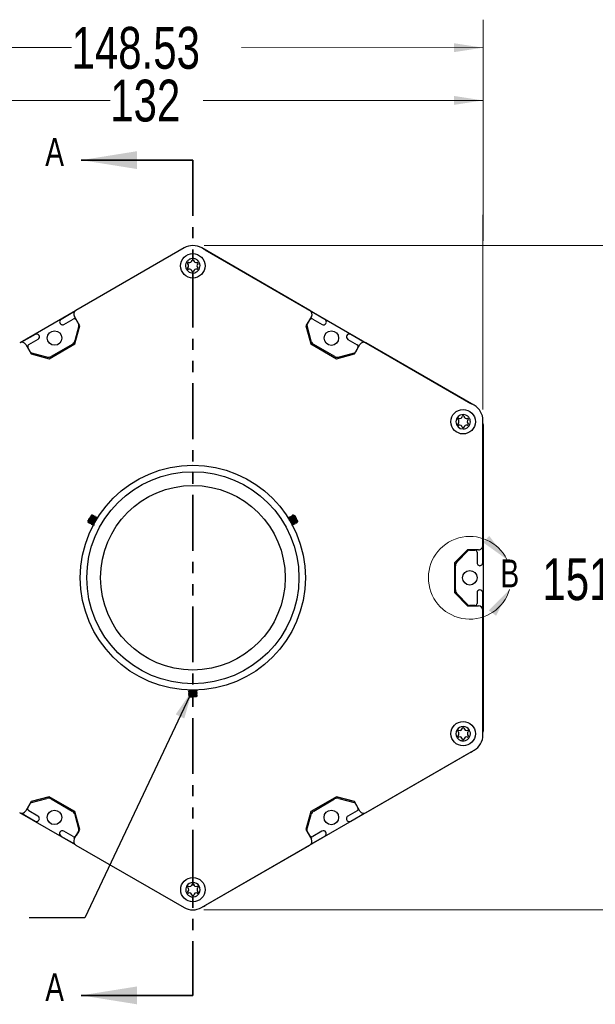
# Model space of a CAD drawing. Header units: millimetres. Extents: x 6 to 857, y 6 to 553.
# Tile 6 of 20: x 478 to 609, y 135 to 359. Entities that reach past the tile are written whole.
import ezdxf

# ---------------------------------------------------------------- set-up
doc = ezdxf.new("R2010")
doc.units = ezdxf.units.MM
doc.header["$LTSCALE"] = 2
doc.linetypes.add('PHANTOM', pattern=[12.7, 6.35, -1.27, 1.27, -1.27, 1.27, -1.27])
doc.styles.add('SLDTEXTSTYLE0', font='TXT', dxfattribs={"width": 0.75})
doc.styles.add('SLDTEXTSTYLE3', font='TXT', dxfattribs={"width": 0.7})
doc.dimstyles.new('SLDDIMSTYLE0', dxfattribs={"dimtxt": 9.525, "dimasz": 6.604, "dimexe": 0, "dimexo": 0.0625, "dimgap": 2.38125, "dimtad": 0, "dimtih": 1, "dimtoh": 1, "dimrnd": 1e-09, "dimzin": 12, "dimdsep": 46, "dimtxsty": 'SLDTEXTSTYLE0', "dimsah": 1, "dimcen": 0.09, "dimadec": 0, "dimazin": 3, "dimtfac": 1, "dimtofl": 0, "dimtmove": 0, "dimatfit": 3, "dimfxl": 1, "dimfrac": 2, "dimtolj": 1, "dimtzin": 12, "dimarcsym": 0})
doc.dimstyles.new('SLDDIMSTYLE4', dxfattribs={"dimtxt": 0.18, "dimasz": 6.604, "dimexe": 0, "dimexo": 0.0625, "dimgap": 0, "dimtad": 0, "dimtih": 1, "dimtoh": 1, "dimdec": 0, "dimrnd": 1e-09, "dimzin": 0, "dimdsep": 46, "dimtxsty": 'Standard', "dimsah": 1, "dimcen": 0.09, "dimadec": 0, "dimazin": 0, "dimtfac": 6.604, "dimtdec": 0, "dimtofl": 0, "dimtmove": 0, "dimatfit": 3, "dimfxl": 1, "dimfrac": 2, "dimtolj": 1, "dimtzin": 0, "dimarcsym": 0})

# ---------------------------------------------------------------- blocks, each defined once
blk = doc.blocks.new('_D_5')
at = {"color": 7, "linetype": 'Continuous', "lineweight": 0}
for p, q in [((451.42, 270.54), (451.44, 347.21)), ((583.42, 270.52), (583.44, 347.19)), ((451.43, 340.86), (498.62, 340.86)), ((583.43, 340.84), (519.73, 340.85))]:
    blk.add_line(p, q, dxfattribs=at)
at = {"color": 7, "linetype": 'Continuous', "lineweight": 18}
for points in [[(451.43, 340.86), (458.04, 339.85), (458.04, 341.88)], [(583.43, 340.84), (576.83, 341.86), (576.83, 339.83)]]:
    blk.add_solid(points, dxfattribs=at)
at = {"color": 7, "linetype": 'Continuous', "lineweight": 18, "insert": (498.62, 345.57), "char_height": 9.525, "attachment_point": 1, "style": 'SLDTEXTSTYLE0'}
blk.add_mtext('132', dxfattribs=at)
blk = doc.blocks.new('_D_6')
at = {"color": 7, "linetype": 'Continuous', "lineweight": 0}
for p, q in [((434.9, 259), (434.91, 359.22)), ((583.42, 270.52), (583.44, 359.19)), ((434.91, 352.87), (489.82, 352.86)), ((583.44, 352.84), (528.52, 352.85))]:
    blk.add_line(p, q, dxfattribs=at)
at = {"color": 7, "linetype": 'Continuous', "lineweight": 18}
for points in [[(434.91, 352.87), (441.51, 351.85), (441.51, 353.88)], [(583.44, 352.84), (576.83, 353.86), (576.83, 351.83)]]:
    blk.add_solid(points, dxfattribs=at)
at = {"color": 7, "linetype": 'Continuous', "lineweight": 18, "insert": (489.82, 357.57), "char_height": 9.525, "attachment_point": 1, "style": 'SLDTEXTSTYLE0'}
blk.add_mtext('148.53', dxfattribs=at)
blk = doc.blocks.new('_D_7')
at = {"color": 7, "linetype": 'Continuous', "lineweight": 0}
for p, q in [((519.97, 307.79), (622.64, 307.79)), ((616.29, 307.79), (616.29, 239.48)), ((616.29, 156.61), (616.29, 224.35)), ((519.95, 156.61), (622.64, 156.61))]:
    blk.add_line(p, q, dxfattribs=at)
at = {"color": 7, "linetype": 'Continuous', "lineweight": 18}
for points in [[(616.29, 307.79), (615.27, 301.18), (617.31, 301.18)], [(616.29, 156.61), (617.31, 163.21), (615.27, 163.21)]]:
    blk.add_solid(points, dxfattribs=at)
at = {"color": 7, "linetype": 'Continuous', "lineweight": 18, "insert": (596.94, 236.63), "char_height": 9.525, "attachment_point": 1, "style": 'SLDTEXTSTYLE0'}
blk.add_mtext('151.18', dxfattribs=at)

msp = doc.modelspace()

# ---------------------------------------------------------------- linework, layer by layer
at = {"color": 7, "linetype": 'Continuous', "lineweight": 35}
for p, q in [((517.419, 327.253), (492.019, 327.253)), ((517.419, 137.14), (492.019, 137.14))]:
    msp.add_line(p, q, dxfattribs=at)
at = {"color": 7, "linetype": 'PHANTOM', "lineweight": 35}
msp.add_line((517.419, 327.253), (517.419, 137.14), dxfattribs=at)
at = {"color": 7, "linetype": 'Continuous', "lineweight": 25}
for p, q in [((515.429, 307.253), (490.828, 293.054)), ((544.026, 293.046), (519.429, 307.252)), ((520.214, 306.819), (519.832, 307.02)), ((520.214, 306.819), (580.689, 271.893)), ((478.101, 285.704), (490.755, 293.007)), ((490.513, 292.77), (487.432, 290.992)), ((491.698, 289.515), (490.456, 291.666)), ((544.398, 291.658), (543.156, 289.507)), ((547.465, 290.982), (544.309, 292.805)), ((488.081, 289.866), (490.182, 291.078)), ((491.504, 289.556), (490.574, 286.086)), ((490.599, 285.417), (491.698, 289.515)), ((490.865, 290.895), (491.465, 289.856)), ((543.156, 289.507), (544.253, 285.409)), ((544.321, 286.078), (543.392, 289.548)), ((543.431, 289.847), (544.032, 290.886)), ((544.715, 291.069), (546.815, 289.856)), ((481.542, 287.593), (478.428, 285.795)), ((556.477, 285.777), (553.353, 287.581)), ((479.413, 285.293), (480.655, 283.141)), ((480.092, 285.255), (482.192, 286.467)), ((484.753, 282.043), (490.599, 285.417)), ((489.968, 285.297), (485.204, 282.548)), ((544.253, 285.409), (550.099, 282.033)), ((549.69, 282.538), (544.927, 285.288)), ((552.703, 286.456), (554.803, 285.243)), ((554.197, 283.131), (555.439, 285.282)), ((581.424, 271.448), (556.827, 285.654)), ((480.508, 283.532), (479.909, 284.572)), ((480.655, 283.141), (484.753, 282.043)), ((484.218, 282.418), (480.748, 283.348)), ((550.099, 282.033), (554.197, 283.131)), ((554.146, 283.337), (550.676, 282.408)), ((554.986, 284.56), (554.386, 283.521)), ((581.06, 271.658), (580.689, 271.893)), ((583.42, 239.579), (583.424, 267.983)), ((583.452, 267.105), (583.424, 267.659)), ((583.452, 267.105), (583.442, 197.27)), ((494.486, 246.526), (494.328, 246.452)), ((493.538, 245.081), (493.57, 245.099)), ((493.57, 245.099), (493.585, 245.108)), ((493.62, 244.782), (493.664, 244.757)), ((494.291, 246.108), (493.918, 245.463)), ((493.967, 244.582), (494.01, 244.557)), ((494.328, 246.452), (493.972, 245.837)), ((494.313, 244.382), (494.356, 244.357)), ((494.837, 246.389), (494.794, 246.414)), ((495.183, 246.189), (495.14, 246.214)), ((495.53, 245.989), (495.486, 246.014)), ((495.569, 245.657), (495.56, 245.66)), ((539.178, 245.914), (539.134, 245.889)), ((539.524, 246.114), (539.481, 246.089)), ((539.87, 246.314), (539.827, 246.289)), ((540, 244.39), (540.007, 244.395)), ((540.217, 246.514), (540.174, 246.489)), ((540.308, 244.257), (540.351, 244.282)), ((540.517, 246.436), (540.516, 246.4)), ((540.516, 246.4), (540.516, 246.382)), ((540.654, 244.457), (540.697, 244.482)), ((541.03, 245.271), (540.658, 245.916)), ((541.31, 245.067), (540.954, 245.682)), ((541, 244.657), (541.044, 244.682)), ((541.294, 244.893), (541.31, 245.067)), ((494.66, 244.182), (494.703, 244.157)), ((494.903, 244.273), (495.006, 244.213)), ((579.919, 238.563), (576.919, 235.564)), ((577.543, 235.857), (580.084, 238.397)), ((582.403, 238.563), (579.919, 238.563)), ((580.363, 238.512), (581.563, 238.512)), ((582.063, 238.012), (582.062, 235.587)), ((583.362, 235.587), (583.363, 239.244)), ((576.919, 235.564), (576.918, 228.814)), ((577.161, 229.438), (577.162, 234.938)), ((576.918, 228.814), (579.918, 225.813)), ((582.061, 228.787), (582.061, 226.362)), ((583.361, 225.131), (583.361, 228.787)), ((580.082, 225.978), (577.542, 228.518)), ((579.918, 225.813), (582.402, 225.813)), ((581.561, 225.862), (580.361, 225.862)), ((583.413, 196.392), (583.418, 224.797)), ((516.419, 206.345), (516.419, 206.295)), ((518.419, 206.494), (518.419, 206.545)), ((516.419, 205.945), (516.419, 205.895)), ((516.419, 205.545), (516.419, 205.495)), ((516.476, 205.172), (516.619, 205.072)), ((516.619, 205.072), (517.329, 205.072)), ((516.935, 205.212), (517.68, 205.212)), ((518.169, 205.092), (518.154, 205.101)), ((518.201, 205.074), (518.169, 205.092)), ((518.419, 206.094), (518.419, 206.145)), ((518.419, 205.694), (518.419, 205.745)), ((518.419, 205.294), (518.419, 205.345)), ((583.414, 196.715), (583.442, 197.27)), ((556.812, 178.729), (581.413, 192.928)), ((580.677, 192.482), (520.192, 157.574)), ((580.677, 192.482), (581.056, 192.722)), ((484.739, 182.361), (480.64, 181.263)), ((480.733, 181.056), (484.203, 181.986)), ((490.584, 178.985), (484.739, 182.361)), ((485.19, 181.856), (489.952, 179.105)), ((550.084, 182.351), (544.238, 178.977)), ((544.911, 179.096), (549.675, 181.846)), ((554.182, 181.253), (550.084, 182.351)), ((550.661, 181.975), (554.131, 181.045)), ((480.64, 181.263), (479.398, 179.112)), ((479.893, 179.833), (480.493, 180.873)), ((555.424, 179.101), (554.182, 181.253)), ((554.371, 180.861), (554.971, 179.822)), ((490.744, 171.39), (478.078, 178.705)), ((478.413, 178.61), (481.526, 176.812)), ((482.176, 177.938), (480.076, 179.15)), ((490.558, 178.316), (491.487, 174.846)), ((491.681, 174.887), (490.584, 178.985)), ((544.238, 178.977), (543.139, 174.879)), ((543.375, 174.837), (544.306, 178.307)), ((554.788, 179.139), (552.687, 177.927)), ((553.337, 176.801), (556.465, 178.606)), ((490.439, 172.736), (491.681, 174.887)), ((543.139, 174.879), (544.381, 172.728)), ((487.414, 173.411), (490.496, 171.631)), ((490.165, 173.324), (488.065, 174.537)), ((491.448, 174.546), (490.848, 173.507)), ((544.014, 173.498), (543.415, 174.538)), ((544.289, 171.579), (547.448, 173.402)), ((546.798, 174.528), (544.697, 173.315)), ((490.811, 171.348), (515.408, 157.142)), ((519.408, 157.141), (544.009, 171.34)), ((519.803, 157.369), (520.192, 157.574))]:
    msp.add_line(p, q, dxfattribs=at)
for centre, radius in [((517.408, 303.197), 2.782), ((485.954, 286.748), 1.65), ((548.938, 286.739), 1.65), ((578.901, 267.707), 2.782), ((517.419, 232.197), 25.6), ((517.419, 232.197), 24.125), ((517.419, 232.197), 21), ((580.424, 232.188), 1.65), ((578.912, 196.706), 2.782), ((485.938, 177.655), 1.65), ((548.923, 177.646), 1.65), ((517.429, 161.197), 2.782)]:
    msp.add_circle(centre, radius, dxfattribs=at)
for centre, radius, start, end in [((517.429, 303.788), 4, 59.9918, 119.9918), ((517.408, 303.197), 1.644, 150, 330), ((516.39, 303.785), 0.183, 73.90307, 226.09693), ((516.39, 302.61), 0.183, 133.90307, 286.09693), ((515.826, 303.199), 0.63, 359.86247, 46.09693), ((515.826, 303.196), 0.63, 313.90307, 0.13753), ((516.616, 304.566), 0.63, 253.90307, 300.13753), ((516.618, 304.568), 0.63, 299.86247, 346.09693), ((517.408, 304.373), 0.183, 13.90307, 166.09693), ((518.197, 304.568), 0.63, 193.90307, 240.13753), ((518.2, 304.566), 0.63, 239.86247, 286.09693), ((518.989, 303.199), 0.63, 133.90307, 180.13753), ((518.989, 303.196), 0.63, 179.86247, 226.09693), ((518.425, 303.785), 0.183, 313.90307, 106.09693), ((518.425, 302.61), 0.183, 253.90307, 46.09693), ((516.616, 301.828), 0.63, 59.86247, 106.09693), ((516.618, 301.827), 0.63, 13.90307, 60.13753), ((517.408, 302.022), 0.183, 193.90307, 346.09693), ((518.197, 301.827), 0.63, 119.86247, 166.09693), ((518.2, 301.828), 0.63, 73.90307, 120.13753), ((491.336, 292.174), 1.016, 119.9918, 209.9918), ((543.518, 292.167), 1.016, 329.9918, 59.9918), ((487.757, 290.429), 0.65, 119.99128, 299.99128), ((490.432, 290.645), 0.5, 29.99128, 119.99128), ((491.123, 289.658), 0.395, 344.99128, 29.99128), ((543.773, 289.65), 0.395, 149.99232, 194.99232), ((544.465, 290.636), 0.5, 59.99232, 149.99232), ((547.14, 290.419), 0.65, 239.99232, 59.99232), ((481.867, 287.03), 0.65, 299.99128, 119.99128), ((553.028, 287.019), 0.65, 59.99232, 239.99232), ((478.533, 284.785), 1.016, 29.9918, 119.9918), ((480.342, 284.821), 0.5, 119.99128, 209.99128), ((489.318, 286.423), 1.3, 299.99128, 344.99128), ((545.577, 286.414), 1.3, 194.99232, 239.99232), ((554.553, 284.81), 0.5, 329.99232, 59.99232), ((556.319, 284.774), 1.016, 59.9918, 149.9918), ((480.85, 283.729), 0.395, 209.99128, 254.99128), ((484.554, 283.674), 1.3, 254.99128, 299.99128), ((550.34, 283.663), 1.3, 239.99232, 284.99232), ((554.044, 283.718), 0.395, 284.99232, 329.99232), ((579.424, 267.984), 4, 359.9918, 59.9918), ((578.901, 267.707), 1.644, 90, 270), ((578.901, 268.882), 0.183, 13.90307, 166.09693), ((577.884, 268.294), 0.183, 73.90307, 226.09693), ((577.884, 267.119), 0.183, 133.90307, 286.09693), ((577.32, 267.708), 0.63, 359.86247, 46.09693), ((577.32, 267.705), 0.63, 313.90307, 0.13753), ((578.109, 269.076), 0.63, 253.90307, 300.13753), ((578.109, 266.338), 0.63, 59.86247, 106.09693), ((578.112, 269.077), 0.63, 299.86247, 346.09693), ((578.112, 266.336), 0.63, 13.90307, 60.13753), ((579.691, 269.077), 0.63, 193.90307, 240.13753), ((579.691, 266.336), 0.63, 119.86247, 166.09693), ((579.693, 269.076), 0.63, 239.86247, 286.09693), ((579.693, 266.338), 0.63, 73.90307, 120.13753), ((580.483, 267.708), 0.63, 133.90307, 180.13753), ((580.483, 267.705), 0.63, 179.86247, 226.09693), ((579.919, 268.294), 0.183, 313.90307, 106.09693), ((579.919, 267.119), 0.183, 253.90307, 46.09693), ((578.901, 266.532), 0.183, 193.90307, 346.09693), ((580.363, 238.118), 0.395, 89.9918, 134.9918), ((581.563, 238.012), 0.5, 359.9918, 89.9918), ((582.404, 239.579), 1.016, 269.9918, 359.9918), ((578.462, 234.938), 1.3, 134.9918, 179.9918), ((582.712, 235.587), 0.65, 179.9918, 359.9918), ((578.461, 229.438), 1.3, 179.9918, 224.9918), ((582.711, 228.787), 0.65, 359.9918, 179.9918), ((581.561, 226.362), 0.5, 269.9918, 359.9918), ((580.361, 226.257), 0.395, 224.9918, 269.9918), ((582.402, 224.797), 1.016, 359.9918, 89.9918), ((578.912, 196.706), 1.644, 30, 210), ((577.894, 197.294), 0.183, 73.90307, 226.09693), ((578.12, 198.075), 0.63, 253.90307, 300.13753), ((578.123, 198.077), 0.63, 299.86247, 346.09693), ((578.912, 197.881), 0.183, 13.90307, 166.09693), ((579.702, 198.077), 0.63, 193.90307, 240.13753), ((579.704, 198.075), 0.63, 239.86247, 286.09693), ((579.93, 197.294), 0.183, 313.90307, 106.09693), ((577.894, 196.119), 0.183, 133.90307, 286.09693), ((577.33, 196.708), 0.63, 359.86247, 46.09693), ((577.33, 196.705), 0.63, 313.90307, 0.13753), ((578.12, 195.337), 0.63, 59.86247, 106.09693), ((578.123, 195.336), 0.63, 13.90307, 60.13753), ((578.912, 195.531), 0.183, 193.90307, 346.09693), ((579.702, 195.336), 0.63, 119.86247, 166.09693), ((579.704, 195.337), 0.63, 73.90307, 120.13753), ((580.494, 196.708), 0.63, 133.90307, 180.13753), ((580.494, 196.705), 0.63, 179.86247, 226.09693), ((579.93, 196.119), 0.183, 253.90307, 46.09693), ((579.413, 196.392), 4, 299.9918, 359.9918), ((484.539, 180.73), 1.3, 59.99232, 104.99232), ((550.325, 180.72), 1.3, 74.99128, 119.99128), ((480.326, 179.583), 0.5, 149.99232, 239.99232), ((480.835, 180.675), 0.395, 104.99232, 149.99232), ((554.029, 180.664), 0.395, 29.99128, 74.99128), ((554.538, 179.572), 0.5, 299.99128, 29.99128), ((478.518, 179.62), 1.016, 239.9918, 329.9918), ((481.851, 177.375), 0.65, 239.99232, 59.99232), ((489.302, 177.979), 1.3, 14.99232, 59.99232), ((545.561, 177.97), 1.3, 119.99128, 164.99128), ((553.012, 177.364), 0.65, 119.99128, 299.99128), ((556.304, 179.609), 1.016, 209.9918, 299.9918), ((491.106, 174.744), 0.395, 329.99232, 14.99232), ((543.756, 174.735), 0.395, 164.99128, 209.99128), ((487.74, 173.974), 0.65, 59.99232, 239.99232), ((490.415, 173.757), 0.5, 239.99232, 329.99232), ((491.319, 172.227), 1.016, 149.9918, 239.9918), ((543.501, 172.22), 1.016, 299.9918, 29.9918), ((544.448, 173.748), 0.5, 209.99128, 299.99128), ((547.123, 173.965), 0.65, 299.99128, 119.99128), ((517.429, 161.197), 1.644, 330, 150), ((516.412, 161.784), 0.183, 73.90307, 226.09693), ((515.848, 161.198), 0.63, 359.86247, 46.09693), ((516.637, 162.566), 0.63, 253.90307, 300.13753), ((516.64, 162.567), 0.63, 299.86247, 346.09693), ((517.429, 162.372), 0.183, 13.90307, 166.09693), ((518.219, 162.567), 0.63, 193.90307, 240.13753), ((518.222, 162.566), 0.63, 239.86247, 286.09693), ((519.011, 161.198), 0.63, 133.90307, 180.13753), ((518.447, 161.784), 0.183, 313.90307, 106.09693), ((516.412, 160.609), 0.183, 133.90307, 286.09693), ((515.848, 161.195), 0.63, 313.90307, 0.13753), ((516.637, 159.828), 0.63, 59.86247, 106.09693), ((516.64, 159.826), 0.63, 13.90307, 60.13753), ((517.429, 160.022), 0.183, 193.90307, 346.09693), ((518.219, 159.826), 0.63, 119.86247, 166.09693), ((518.222, 159.828), 0.63, 73.90307, 120.13753), ((519.011, 161.195), 0.63, 179.86247, 226.09693), ((518.447, 160.609), 0.183, 253.90307, 46.09693), ((517.408, 160.606), 4, 239.9918, 299.9918)]:
    msp.add_arc(centre, radius, start, end, dxfattribs=at)
at = {"color": 7, "linetype": 'Continuous', "lineweight": 18}
msp.add_arc((580.424, 232.188), 9.415, 26.27558, 343.46483, dxfattribs=at)
at = {"color": 7, "linetype": 'Continuous', "lineweight": 25}
for points, knots in [([(518.831, 302.375), (518.919, 302.575), (519.092, 302.973), (519.039, 303.527), (518.897, 303.929), (518.671, 304.298), (518.333, 304.583), (517.943, 304.767), (517.523, 304.868), (517.083, 304.831), (516.679, 304.687), (516.306, 304.463), (516.114, 304.198), (515.984, 304.019)], [0, 0, 0, 0, 0.1252255, 0.2492794, 0.3121997, 0.3732651, 0.4995761, 0.5624715, 0.6235334, 0.749829, 0.8121684, 0.873048, 1, 1, 1, 1]), ([(578.901, 266.063), (579.118, 266.087), (579.549, 266.136), (580.003, 266.458), (580.279, 266.783), (580.486, 267.163), (580.563, 267.598), (580.529, 268.028), (580.406, 268.443), (580.154, 268.805), (579.827, 269.082), (579.446, 269.293), (579.121, 269.328), (578.901, 269.351)], [0, 0, 0, 0, 0.1252255, 0.2492794, 0.3121997, 0.3732651, 0.4995761, 0.5624715, 0.6235334, 0.749829, 0.8121684, 0.873048, 1, 1, 1, 1]), ([(494.291, 246.108), (494.333, 246.189), (494.417, 246.349), (494.481, 246.485), (494.505, 246.543), (494.489, 246.525), (494.487, 246.523)], [0, 0, 0, 0, 0.3254415, 0.645372, 0.9594624, 1, 1, 1, 1]), ([(493.537, 245.083), (493.537, 245.083), (493.538, 245.084), (493.564, 245.129), (493.582, 245.161)], [0, 0, 0, 0, 0.2858299, 1, 1, 1, 1]), ([(493.586, 245.109), (493.579, 245.109), (493.568, 245.109), (493.578, 245.146), (493.582, 245.161)], [0, 0, 0, 0, 0.6039046, 1, 1, 1, 1]), ([(493.582, 245.161), (493.589, 245.172), (493.612, 245.212), (493.672, 245.317), (493.741, 245.436), (493.773, 245.493)], [0, 0, 0, 0, 0.1750815, 0.6092226, 1, 1, 1, 1]), ([(493.624, 244.79), (493.622, 244.788), (493.611, 244.784), (493.625, 244.828), (493.658, 244.914), (493.716, 245.048), (493.815, 245.255), (493.888, 245.403), (493.918, 245.463)], [0, 0, 0, 0, 0.0708487, 0.2792343, 0.3545295, 0.5989581, 0.8371431, 1, 1, 1, 1]), ([(493.629, 245.149), (493.631, 245.101), (493.634, 245.005), (493.636, 244.909), (493.638, 244.861)], [0, 0, 0, 0, 0.4999209, 1, 1, 1, 1]), ([(493.632, 245.153), (493.633, 245.159), (493.641, 245.19), (493.686, 245.3), (493.74, 245.42), (493.771, 245.488), (493.773, 245.493)], [0, 0, 0, 0, 0.1068178, 0.543728, 0.9677477, 1, 1, 1, 1]), ([(493.674, 244.765), (493.668, 244.763), (493.653, 244.759), (493.685, 244.853), (493.758, 245.022), (493.839, 245.19), (493.926, 245.366), (494.019, 245.555), (494.156, 245.833), (494.246, 246.017), (494.289, 246.104), (494.291, 246.108)], [0, 0, 0, 0, 0.1118008, 0.2557307, 0.4031947, 0.5468918, 0.5687325, 0.7055358, 0.8470936, 0.9924916, 1, 1, 1, 1]), ([(493.67, 244.758), (493.714, 244.783), (493.801, 244.833), (493.888, 244.883), (493.932, 244.908)], [0, 0, 0, 0, 0.5001761, 1, 1, 1, 1]), ([(493.773, 245.493), (493.793, 245.526), (493.831, 245.593), (493.886, 245.688), (493.934, 245.77), (493.959, 245.815), (493.972, 245.837)], [0, 0, 0, 0, 0.3125884, 0.6342515, 0.8162563, 1, 1, 1, 1]), ([(493.972, 245.837), (493.97, 245.798), (493.962, 245.684), (493.936, 245.551), (493.918, 245.463)], [0, 0, 0, 0, 0.3426811, 1, 1, 1, 1]), ([(493.933, 244.909), (493.926, 244.91), (493.913, 244.911), (493.936, 244.989), (493.988, 245.122), (494.067, 245.298), (494.163, 245.501), (494.262, 245.716), (494.355, 245.918), (494.433, 246.088), (494.485, 246.22), (494.491, 246.258), (494.494, 246.278)], [0, 0, 0, 0, 0.0933603, 0.1940106, 0.2967457, 0.3964496, 0.4952993, 0.5978919, 0.6992001, 0.7970529, 0.8988806, 1, 1, 1, 1]), ([(493.971, 244.59), (493.968, 244.588), (493.957, 244.584), (493.972, 244.628), (494.004, 244.714), (494.062, 244.848), (494.172, 245.078), (494.306, 245.347), (494.447, 245.633), (494.58, 245.904), (494.693, 246.137), (494.77, 246.31), (494.805, 246.413), (494.79, 246.41), (494.782, 246.409)], [0, 0, 0, 0, 0.0284433, 0.1121027, 0.142331, 0.2404605, 0.3360833, 0.4301765, 0.528036, 0.6250608, 0.7185057, 0.8155091, 0.9133792, 1, 1, 1, 1]), ([(493.976, 244.949), (493.977, 244.901), (493.98, 244.805), (493.983, 244.709), (493.984, 244.661)], [0, 0, 0, 0, 0.4999209, 1, 1, 1, 1]), ([(493.978, 244.953), (493.98, 244.959), (493.988, 244.99), (494.032, 245.1), (494.11, 245.273), (494.206, 245.476), (494.305, 245.691), (494.398, 245.893), (494.477, 246.064), (494.526, 246.192), (494.545, 246.266), (494.529, 246.262), (494.521, 246.26)], [0, 0, 0, 0, 0.0271057, 0.1379745, 0.2455722, 0.352248, 0.462963, 0.5722919, 0.6778919, 0.7877814, 0.8982195, 1, 1, 1, 1]), ([(494.021, 244.565), (494.014, 244.563), (493.999, 244.559), (494.032, 244.653), (494.105, 244.822), (494.185, 244.99), (494.272, 245.166), (494.366, 245.355), (494.503, 245.633), (494.633, 245.899), (494.744, 246.128), (494.816, 246.295), (494.847, 246.382), (494.835, 246.38), (494.831, 246.379)], [0, 0, 0, 0, 0.0749442, 0.1714257, 0.2702763, 0.3666018, 0.3812424, 0.4729467, 0.5678381, 0.6653037, 0.7594666, 0.8574285, 0.9558759, 1, 1, 1, 1]), ([(494.017, 244.558), (494.06, 244.583), (494.148, 244.633), (494.235, 244.683), (494.278, 244.708)], [0, 0, 0, 0, 0.5001761, 1, 1, 1, 1]), ([(494.279, 244.709), (494.273, 244.71), (494.259, 244.711), (494.282, 244.789), (494.334, 244.922), (494.413, 245.098), (494.509, 245.301), (494.608, 245.516), (494.701, 245.718), (494.779, 245.888), (494.831, 246.02), (494.837, 246.058), (494.84, 246.078)], [0, 0, 0, 0, 0.09336034, 0.19401061, 0.29674567, 0.39644964, 0.49529932, 0.5978919, 0.69920012, 0.79705294, 0.89888058, 1, 1, 1, 1]), ([(494.317, 244.39), (494.314, 244.388), (494.303, 244.384), (494.318, 244.428), (494.35, 244.514), (494.408, 244.648), (494.519, 244.878), (494.653, 245.147), (494.793, 245.433), (494.926, 245.704), (495.04, 245.937), (495.116, 246.11), (495.151, 246.213), (495.136, 246.21), (495.129, 246.209)], [0, 0, 0, 0, 0.02844326, 0.11210268, 0.14233103, 0.24046048, 0.33608334, 0.43017651, 0.52803603, 0.62506084, 0.71850569, 0.81550908, 0.91337918, 1, 1, 1, 1]), ([(494.322, 244.749), (494.323, 244.701), (494.327, 244.605), (494.329, 244.509), (494.331, 244.461)], [0, 0, 0, 0, 0.4999209, 1, 1, 1, 1]), ([(494.324, 244.753), (494.326, 244.759), (494.334, 244.79), (494.379, 244.9), (494.456, 245.073), (494.552, 245.276), (494.651, 245.491), (494.745, 245.693), (494.823, 245.864), (494.872, 245.992), (494.891, 246.066), (494.875, 246.062), (494.867, 246.06)], [0, 0, 0, 0, 0.0271057, 0.1379745, 0.2455722, 0.352248, 0.462963, 0.5722919, 0.6778919, 0.7877814, 0.8982195, 1, 1, 1, 1]), ([(494.367, 244.365), (494.361, 244.363), (494.345, 244.359), (494.378, 244.453), (494.451, 244.622), (494.532, 244.79), (494.618, 244.966), (494.712, 245.155), (494.849, 245.433), (494.979, 245.699), (495.091, 245.928), (495.163, 246.095), (495.193, 246.182), (495.181, 246.18), (495.177, 246.179)], [0, 0, 0, 0, 0.0749442, 0.1714257, 0.2702763, 0.3666018, 0.3812424, 0.4729467, 0.5678381, 0.6653037, 0.7594666, 0.8574285, 0.9558759, 1, 1, 1, 1]), ([(494.363, 244.358), (494.407, 244.383), (494.494, 244.433), (494.581, 244.483), (494.625, 244.508)], [0, 0, 0, 0, 0.5001761, 1, 1, 1, 1]), ([(494.494, 246.278), (494.494, 246.328), (494.494, 246.408), (494.493, 246.488), (494.493, 246.517)], [0, 0, 0, 0, 0.63168452, 1, 1, 1, 1]), ([(494.784, 246.412), (494.74, 246.387), (494.653, 246.337), (494.565, 246.287), (494.521, 246.262)], [0, 0, 0, 0, 0.5004058, 1, 1, 1, 1]), ([(494.626, 244.509), (494.619, 244.51), (494.606, 244.511), (494.628, 244.589), (494.68, 244.722), (494.76, 244.898), (494.855, 245.101), (494.955, 245.316), (495.048, 245.518), (495.126, 245.688), (495.177, 245.82), (495.184, 245.858), (495.187, 245.878)], [0, 0, 0, 0, 0.09336034, 0.19401061, 0.29674567, 0.39644964, 0.49529932, 0.5978919, 0.69920012, 0.79705294, 0.89888058, 1, 1, 1, 1]), ([(494.664, 244.19), (494.661, 244.188), (494.65, 244.184), (494.664, 244.228), (494.697, 244.314), (494.755, 244.448), (494.865, 244.678), (494.999, 244.947), (495.139, 245.233), (495.273, 245.504), (495.386, 245.737), (495.463, 245.91), (495.498, 246.013), (495.482, 246.01), (495.475, 246.009)], [0, 0, 0, 0, 0.0284433, 0.1121027, 0.142331, 0.2404605, 0.3360833, 0.4301765, 0.528036, 0.6250608, 0.7185057, 0.8155091, 0.9133792, 1, 1, 1, 1]), ([(494.668, 244.549), (494.67, 244.501), (494.673, 244.405), (494.676, 244.309), (494.677, 244.261)], [0, 0, 0, 0, 0.4999209, 1, 1, 1, 1]), ([(494.671, 244.553), (494.672, 244.559), (494.681, 244.59), (494.725, 244.7), (494.803, 244.873), (494.899, 245.076), (494.998, 245.291), (495.091, 245.493), (495.169, 245.664), (495.219, 245.792), (495.237, 245.866), (495.221, 245.862), (495.214, 245.86)], [0, 0, 0, 0, 0.0271057, 0.1379745, 0.2455722, 0.352248, 0.462963, 0.5722919, 0.6778919, 0.7877814, 0.8982195, 1, 1, 1, 1]), ([(494.714, 244.165), (494.707, 244.163), (494.692, 244.159), (494.725, 244.253), (494.798, 244.422), (494.878, 244.59), (494.965, 244.766), (495.059, 244.955), (495.195, 245.233), (495.326, 245.499), (495.437, 245.728), (495.509, 245.895), (495.539, 245.982), (495.528, 245.98), (495.524, 245.979)], [0, 0, 0, 0, 0.0749442, 0.1714257, 0.2702763, 0.3666018, 0.3812424, 0.4729467, 0.5678381, 0.6653037, 0.7594666, 0.8574285, 0.9558759, 1, 1, 1, 1]), ([(494.841, 246.078), (494.84, 246.128), (494.84, 246.229), (494.84, 246.33), (494.839, 246.381)], [0, 0, 0, 0, 0.4995384, 1, 1, 1, 1]), ([(495.131, 246.212), (495.087, 246.187), (494.999, 246.137), (494.912, 246.087), (494.868, 246.062)], [0, 0, 0, 0, 0.5004058, 1, 1, 1, 1]), ([(495.187, 245.878), (495.187, 245.928), (495.186, 246.029), (495.186, 246.13), (495.186, 246.181)], [0, 0, 0, 0, 0.4995384, 1, 1, 1, 1]), ([(495.477, 246.012), (495.433, 245.987), (495.346, 245.937), (495.258, 245.887), (495.214, 245.862)], [0, 0, 0, 0, 0.5004058, 1, 1, 1, 1]), ([(495.533, 245.678), (495.533, 245.728), (495.533, 245.829), (495.532, 245.93), (495.532, 245.981)], [0, 0, 0, 0, 0.4995384, 1, 1, 1, 1]), ([(495.823, 245.812), (495.78, 245.787), (495.692, 245.737), (495.604, 245.687), (495.561, 245.662)], [0, 0, 0, 0, 0.5004058, 1, 1, 1, 1]), ([(539.135, 245.876), (539.137, 245.883), (539.141, 245.898), (539.206, 245.823), (539.316, 245.675), (539.421, 245.521), (539.53, 245.358), (539.647, 245.182), (539.82, 244.925), (539.985, 244.679), (540.128, 244.468), (540.236, 244.322), (540.296, 244.252), (540.3, 244.264), (540.302, 244.267)], [0, 0, 0, 0, 0.07494423, 0.17142574, 0.27027626, 0.36660177, 0.38124238, 0.47294669, 0.56783806, 0.66530372, 0.75946658, 0.85742848, 0.95587594, 1, 1, 1, 1]), ([(539.182, 245.907), (539.182, 245.91), (539.184, 245.922), (539.215, 245.887), (539.273, 245.816), (539.36, 245.699), (539.504, 245.488), (539.67, 245.238), (539.847, 244.974), (540.016, 244.722), (540.161, 244.508), (540.273, 244.355), (540.344, 244.274), (540.349, 244.288), (540.352, 244.294)], [0, 0, 0, 0, 0.0284433, 0.1121027, 0.142331, 0.2404605, 0.3360833, 0.4301765, 0.528036, 0.6250608, 0.7185057, 0.8155091, 0.9133792, 1, 1, 1, 1]), ([(539.49, 245.724), (539.448, 245.746), (539.364, 245.791), (539.28, 245.837), (539.237, 245.86)], [0, 0, 0, 0, 0.4999209, 1, 1, 1, 1]), ([(539.322, 245.378), (539.348, 245.342), (539.411, 245.257), (539.529, 245.084), (539.665, 244.892), (539.794, 244.71), (539.902, 244.558), (539.991, 244.447), (540.021, 244.422), (540.036, 244.41)], [0, 0, 0, 0, 0.1095859, 0.2554182, 0.4067724, 0.5562318, 0.7005935, 0.8508191, 1, 1, 1, 1]), ([(539.478, 246.083), (539.478, 246.033), (539.478, 245.932), (539.477, 245.832), (539.477, 245.782)], [0, 0, 0, 0, 0.5001761, 1, 1, 1, 1]), ([(539.478, 245.78), (539.482, 245.786), (539.489, 245.797), (539.546, 245.738), (539.635, 245.626), (539.748, 245.469), (539.875, 245.285), (540.012, 245.092), (540.14, 244.91), (540.249, 244.758), (540.337, 244.647), (540.367, 244.622), (540.382, 244.61)], [0, 0, 0, 0, 0.09336034, 0.19401061, 0.29674567, 0.39644964, 0.49529932, 0.5978919, 0.69920012, 0.79705294, 0.89888058, 1, 1, 1, 1]), ([(539.482, 246.076), (539.484, 246.083), (539.488, 246.098), (539.552, 246.023), (539.662, 245.875), (539.768, 245.721), (539.876, 245.558), (539.994, 245.382), (540.166, 245.125), (540.332, 244.879), (540.474, 244.668), (540.582, 244.522), (540.643, 244.452), (540.647, 244.464), (540.648, 244.467)], [0, 0, 0, 0, 0.0749442, 0.1714257, 0.2702763, 0.3666018, 0.3812424, 0.4729467, 0.5678381, 0.6653037, 0.7594666, 0.8574285, 0.9558759, 1, 1, 1, 1]), ([(539.493, 245.719), (539.497, 245.715), (539.52, 245.692), (539.593, 245.599), (539.704, 245.445), (539.832, 245.26), (539.968, 245.067), (540.097, 244.885), (540.206, 244.732), (540.292, 244.625), (540.347, 244.572), (540.351, 244.588), (540.354, 244.595)], [0, 0, 0, 0, 0.0271057, 0.1379745, 0.2455722, 0.352248, 0.462963, 0.5722919, 0.6778919, 0.7877814, 0.8982195, 1, 1, 1, 1]), ([(539.528, 246.107), (539.529, 246.11), (539.531, 246.122), (539.561, 246.087), (539.62, 246.016), (539.706, 245.899), (539.851, 245.688), (540.016, 245.438), (540.194, 245.174), (540.363, 244.922), (540.507, 244.708), (540.619, 244.555), (540.69, 244.474), (540.696, 244.488), (540.698, 244.494)], [0, 0, 0, 0, 0.0284433, 0.1121027, 0.142331, 0.2404605, 0.3360833, 0.4301765, 0.528036, 0.6250608, 0.7185057, 0.8155091, 0.9133792, 1, 1, 1, 1]), ([(539.837, 245.924), (539.795, 245.946), (539.711, 245.991), (539.626, 246.037), (539.584, 246.06)], [0, 0, 0, 0, 0.4999209, 1, 1, 1, 1]), ([(539.825, 246.283), (539.824, 246.233), (539.824, 246.132), (539.824, 246.032), (539.824, 245.982)], [0, 0, 0, 0, 0.50017613, 1, 1, 1, 1]), ([(539.824, 245.98), (539.828, 245.986), (539.835, 245.997), (539.892, 245.938), (539.981, 245.826), (540.094, 245.669), (540.222, 245.485), (540.358, 245.292), (540.487, 245.11), (540.595, 244.958), (540.683, 244.847), (540.714, 244.822), (540.729, 244.81)], [0, 0, 0, 0, 0.0933603, 0.1940106, 0.2967457, 0.3964496, 0.4952993, 0.5978919, 0.6992001, 0.7970529, 0.8988806, 1, 1, 1, 1]), ([(539.828, 246.276), (539.83, 246.283), (539.834, 246.298), (539.899, 246.223), (540.009, 246.075), (540.114, 245.921), (540.223, 245.758), (540.34, 245.582), (540.513, 245.325), (540.678, 245.079), (540.821, 244.868), (540.928, 244.722), (540.989, 244.652), (540.993, 244.664), (540.995, 244.667)], [0, 0, 0, 0, 0.07494423, 0.17142574, 0.27027626, 0.36660177, 0.38124238, 0.47294669, 0.56783806, 0.66530372, 0.75946658, 0.85742848, 0.95587594, 1, 1, 1, 1]), ([(539.839, 245.919), (539.844, 245.915), (539.867, 245.892), (539.939, 245.799), (540.05, 245.645), (540.179, 245.46), (540.315, 245.267), (540.443, 245.085), (540.553, 244.932), (540.638, 244.825), (540.693, 244.772), (540.698, 244.788), (540.7, 244.795)], [0, 0, 0, 0, 0.0271057, 0.1379745, 0.2455722, 0.352248, 0.462963, 0.5722919, 0.6778919, 0.7877814, 0.8982195, 1, 1, 1, 1]), ([(539.875, 246.307), (539.875, 246.31), (539.877, 246.322), (539.908, 246.287), (539.966, 246.216), (540.053, 246.099), (540.197, 245.888), (540.363, 245.638), (540.54, 245.374), (540.709, 245.122), (540.853, 244.908), (540.966, 244.755), (541.036, 244.674), (541.042, 244.688), (541.045, 244.694)], [0, 0, 0, 0, 0.0284433, 0.1121027, 0.142331, 0.2404605, 0.3360833, 0.4301765, 0.528036, 0.6250608, 0.7185057, 0.8155091, 0.9133792, 1, 1, 1, 1]), ([(540.183, 246.124), (540.141, 246.146), (540.057, 246.191), (539.972, 246.237), (539.93, 246.26)], [0, 0, 0, 0, 0.4999209, 1, 1, 1, 1]), ([(540.007, 244.091), (540.007, 244.142), (540.008, 244.243), (540.008, 244.344), (540.008, 244.394)], [0, 0, 0, 0, 0.5004058, 1, 1, 1, 1]), ([(540.036, 244.41), (540.079, 244.385), (540.167, 244.335), (540.255, 244.284), (540.299, 244.259)], [0, 0, 0, 0, 0.4995384, 1, 1, 1, 1]), ([(540.171, 246.483), (540.171, 246.433), (540.171, 246.332), (540.17, 246.232), (540.17, 246.182)], [0, 0, 0, 0, 0.5001761, 1, 1, 1, 1]), ([(540.171, 246.18), (540.174, 246.186), (540.182, 246.197), (540.238, 246.138), (540.327, 246.026), (540.44, 245.869), (540.568, 245.685), (540.704, 245.492), (540.833, 245.31), (540.942, 245.158), (541.03, 245.047), (541.06, 245.022), (541.075, 245.01)], [0, 0, 0, 0, 0.0933603, 0.1940106, 0.2967457, 0.3964496, 0.4952993, 0.5978919, 0.6992001, 0.7970529, 0.8988806, 1, 1, 1, 1]), ([(540.175, 246.476), (540.176, 246.483), (540.181, 246.498), (540.245, 246.423), (540.355, 246.275), (540.461, 246.121), (540.569, 245.958), (540.687, 245.782), (540.859, 245.525), (540.973, 245.355), (541.027, 245.275), (541.03, 245.271)], [0, 0, 0, 0, 0.1118008, 0.2557307, 0.4031947, 0.5468918, 0.5687325, 0.7055358, 0.8470936, 0.9924916, 1, 1, 1, 1]), ([(540.186, 246.119), (540.19, 246.115), (540.213, 246.092), (540.286, 245.999), (540.397, 245.845), (540.525, 245.66), (540.661, 245.467), (540.79, 245.285), (540.899, 245.132), (540.985, 245.025), (541.039, 244.972), (541.044, 244.988), (541.047, 244.995)], [0, 0, 0, 0, 0.0271057, 0.1379745, 0.2455722, 0.352248, 0.462963, 0.5722919, 0.6778919, 0.7877814, 0.8982195, 1, 1, 1, 1]), ([(540.221, 246.507), (540.222, 246.51), (540.224, 246.522), (540.254, 246.487), (540.312, 246.416), (540.399, 246.299), (540.529, 246.11), (540.62, 245.972), (540.658, 245.916)], [0, 0, 0, 0, 0.0708487, 0.2792343, 0.3545295, 0.5989581, 0.8371431, 1, 1, 1, 1]), ([(540.53, 246.324), (540.488, 246.346), (540.403, 246.391), (540.319, 246.437), (540.277, 246.46)], [0, 0, 0, 0, 0.4999209, 1, 1, 1, 1]), ([(540.354, 244.291), (540.354, 244.342), (540.354, 244.443), (540.354, 244.544), (540.355, 244.594)], [0, 0, 0, 0, 0.5004058, 1, 1, 1, 1]), ([(540.382, 244.61), (540.426, 244.585), (540.514, 244.535), (540.601, 244.484), (540.645, 244.459)], [0, 0, 0, 0, 0.49953841, 1, 1, 1, 1]), ([(540.517, 246.38), (540.52, 246.386), (540.526, 246.396), (540.553, 246.369), (540.564, 246.358)], [0, 0, 0, 0, 0.6039046, 1, 1, 1, 1]), ([(540.519, 246.436), (540.519, 246.436), (540.52, 246.435), (540.545, 246.39), (540.564, 246.358)], [0, 0, 0, 0, 0.2858299, 1, 1, 1, 1]), ([(540.532, 246.319), (540.537, 246.315), (540.559, 246.292), (540.632, 246.199), (540.71, 246.092), (540.752, 246.031), (540.755, 246.027)], [0, 0, 0, 0, 0.1068178, 0.543728, 0.9677477, 1, 1, 1, 1]), ([(540.564, 246.358), (540.57, 246.347), (540.593, 246.307), (540.654, 246.202), (540.723, 246.083), (540.755, 246.027)], [0, 0, 0, 0, 0.1750815, 0.6092226, 1, 1, 1, 1]), ([(540.954, 245.682), (540.922, 245.704), (540.827, 245.768), (540.725, 245.857), (540.658, 245.916)], [0, 0, 0, 0, 0.3426811, 1, 1, 1, 1]), ([(540.7, 244.491), (540.7, 244.542), (540.7, 244.643), (540.701, 244.744), (540.701, 244.794)], [0, 0, 0, 0, 0.50040575, 1, 1, 1, 1]), ([(540.728, 244.81), (540.772, 244.785), (540.86, 244.735), (540.948, 244.684), (540.992, 244.659)], [0, 0, 0, 0, 0.4995384, 1, 1, 1, 1]), ([(540.755, 246.027), (540.774, 245.993), (540.813, 245.926), (540.868, 245.831), (540.916, 245.749), (540.941, 245.704), (540.954, 245.682)], [0, 0, 0, 0, 0.3125884, 0.6342515, 0.8162563, 1, 1, 1, 1]), ([(541.03, 245.271), (541.079, 245.194), (541.175, 245.041), (541.261, 244.917), (541.3, 244.868), (541.292, 244.891), (541.291, 244.894)], [0, 0, 0, 0, 0.3254415, 0.645372, 0.9594624, 1, 1, 1, 1]), ([(541.046, 244.691), (541.047, 244.742), (541.047, 244.843), (541.047, 244.944), (541.047, 244.994)], [0, 0, 0, 0, 0.5004058, 1, 1, 1, 1]), ([(541.075, 245.01), (541.119, 244.985), (541.188, 244.945), (541.257, 244.905), (541.283, 244.891)], [0, 0, 0, 0, 0.6316845, 1, 1, 1, 1]), ([(494.71, 244.158), (494.753, 244.183), (494.819, 244.221), (494.884, 244.258), (494.906, 244.271)], [0, 0, 0, 0, 0.6654907, 1, 1, 1, 1]), ([(518.41, 206.494), (518.413, 206.493), (518.422, 206.485), (518.376, 206.476), (518.286, 206.461), (518.141, 206.444), (517.886, 206.425), (517.587, 206.406), (517.269, 206.385), (516.967, 206.364), (516.709, 206.347), (516.52, 206.326), (516.415, 206.305), (516.424, 206.293), (516.429, 206.288)], [0, 0, 0, 0, 0.0284433, 0.1121027, 0.142331, 0.2404605, 0.3360833, 0.4301765, 0.528036, 0.6250608, 0.7185057, 0.8155091, 0.9133792, 1, 1, 1, 1]), ([(518.407, 206.55), (518.412, 206.545), (518.422, 206.534), (518.325, 206.516), (518.142, 206.494), (517.956, 206.48), (517.761, 206.467), (517.55, 206.454), (517.24, 206.433), (516.945, 206.413), (516.691, 206.395), (516.511, 206.374), (516.42, 206.357), (516.428, 206.347), (516.43, 206.345)], [0, 0, 0, 0, 0.0749442, 0.1714257, 0.2702763, 0.3666018, 0.3812424, 0.4729467, 0.5678381, 0.6653037, 0.7594666, 0.8574285, 0.9558759, 1, 1, 1, 1]), ([(516.687, 206.504), (516.643, 206.478), (516.556, 206.427), (516.468, 206.377), (516.425, 206.351)], [0, 0, 0, 0, 0.4995384, 1, 1, 1, 1]), ([(516.425, 206.288), (516.469, 206.262), (516.556, 206.212), (516.643, 206.161), (516.687, 206.135)], [0, 0, 0, 0, 0.5004058, 1, 1, 1, 1]), ([(516.983, 206.604), (516.951, 206.601), (516.855, 206.592), (516.747, 206.574), (516.671, 206.553), (516.683, 206.541), (516.688, 206.535)], [0, 0, 0, 0, 0.1430435, 0.4354004, 0.7292167, 1, 1, 1, 1]), ([(518.092, 206.319), (518.086, 206.317), (518.055, 206.309), (517.938, 206.293), (517.749, 206.273), (517.525, 206.255), (517.29, 206.233), (517.068, 206.213), (516.88, 206.195), (516.745, 206.174), (516.672, 206.153), (516.683, 206.141), (516.688, 206.135)], [0, 0, 0, 0, 0.0271057, 0.1379745, 0.2455722, 0.352248, 0.462963, 0.5722919, 0.6778919, 0.7877814, 0.8982195, 1, 1, 1, 1]), ([(517.592, 206.61), (517.57, 206.608), (517.474, 206.6), (517.289, 206.583), (517.068, 206.563), (516.881, 206.545), (516.741, 206.524), (516.705, 206.51), (516.687, 206.503)], [0, 0, 0, 0, 0.0566163, 0.2483818, 0.4377465, 0.6206525, 0.8109881, 1, 1, 1, 1]), ([(518.152, 206.302), (518.155, 206.296), (518.161, 206.284), (518.082, 206.264), (517.941, 206.243), (517.748, 206.223), (517.525, 206.205), (517.29, 206.183), (517.068, 206.163), (516.881, 206.145), (516.741, 206.124), (516.705, 206.11), (516.687, 206.103)], [0, 0, 0, 0, 0.0933603, 0.1940106, 0.2967457, 0.3964496, 0.4952993, 0.5978919, 0.6992001, 0.7970529, 0.8988806, 1, 1, 1, 1]), ([(518.097, 206.319), (518.138, 206.344), (518.219, 206.395), (518.301, 206.445), (518.341, 206.47)], [0, 0, 0, 0, 0.49992092, 1, 1, 1, 1]), ([(518.414, 206.15), (518.371, 206.175), (518.284, 206.226), (518.197, 206.276), (518.154, 206.301)], [0, 0, 0, 0, 0.5001761, 1, 1, 1, 1]), ([(518.414, 206.55), (518.371, 206.575), (518.309, 206.611), (518.246, 206.648), (518.227, 206.659)], [0, 0, 0, 0, 0.6958291, 1, 1, 1, 1]), ([(518.41, 206.094), (518.413, 206.093), (518.422, 206.085), (518.376, 206.076), (518.286, 206.061), (518.141, 206.044), (517.886, 206.025), (517.587, 206.006), (517.269, 205.985), (516.967, 205.964), (516.709, 205.947), (516.52, 205.926), (516.415, 205.905), (516.424, 205.893), (516.429, 205.888)], [0, 0, 0, 0, 0.0284433, 0.1121027, 0.142331, 0.2404605, 0.3360833, 0.4301765, 0.528036, 0.6250608, 0.7185057, 0.8155091, 0.9133792, 1, 1, 1, 1]), ([(518.41, 205.694), (518.413, 205.693), (518.422, 205.685), (518.376, 205.676), (518.286, 205.661), (518.141, 205.644), (517.886, 205.625), (517.587, 205.606), (517.269, 205.585), (516.967, 205.564), (516.709, 205.547), (516.52, 205.526), (516.415, 205.505), (516.424, 205.493), (516.429, 205.488)], [0, 0, 0, 0, 0.02844326, 0.11210268, 0.14233103, 0.24046048, 0.33608334, 0.43017651, 0.52803603, 0.62506084, 0.71850569, 0.81550908, 0.91337918, 1, 1, 1, 1]), ([(518.407, 206.15), (518.412, 206.145), (518.422, 206.134), (518.325, 206.116), (518.142, 206.094), (517.956, 206.08), (517.761, 206.067), (517.55, 206.054), (517.24, 206.033), (516.945, 206.013), (516.691, 205.995), (516.511, 205.974), (516.42, 205.957), (516.428, 205.947), (516.43, 205.945)], [0, 0, 0, 0, 0.0749442, 0.1714257, 0.2702763, 0.3666018, 0.3812424, 0.4729467, 0.5678381, 0.6653037, 0.7594666, 0.8574285, 0.9558759, 1, 1, 1, 1]), ([(516.687, 206.104), (516.643, 206.078), (516.556, 206.027), (516.468, 205.977), (516.425, 205.951)], [0, 0, 0, 0, 0.4995384, 1, 1, 1, 1]), ([(516.425, 205.888), (516.469, 205.862), (516.556, 205.812), (516.643, 205.761), (516.687, 205.735)], [0, 0, 0, 0, 0.5004058, 1, 1, 1, 1]), ([(518.407, 205.75), (518.412, 205.745), (518.422, 205.734), (518.325, 205.716), (518.142, 205.694), (517.956, 205.68), (517.761, 205.667), (517.55, 205.654), (517.24, 205.633), (516.945, 205.613), (516.691, 205.595), (516.511, 205.574), (516.42, 205.557), (516.428, 205.547), (516.43, 205.545)], [0, 0, 0, 0, 0.0749442, 0.1714257, 0.2702763, 0.3666018, 0.3812424, 0.4729467, 0.5678381, 0.6653037, 0.7594666, 0.8574285, 0.9558759, 1, 1, 1, 1]), ([(516.687, 205.704), (516.643, 205.678), (516.556, 205.627), (516.468, 205.577), (516.425, 205.551)], [0, 0, 0, 0, 0.4995384, 1, 1, 1, 1]), ([(516.425, 205.488), (516.469, 205.462), (516.556, 205.412), (516.643, 205.361), (516.687, 205.335)], [0, 0, 0, 0, 0.5004058, 1, 1, 1, 1]), ([(516.935, 205.212), (516.844, 205.208), (516.664, 205.201), (516.513, 205.189), (516.451, 205.18), (516.475, 205.175), (516.478, 205.175)], [0, 0, 0, 0, 0.3254415, 0.645372, 0.9594624, 1, 1, 1, 1]), ([(516.687, 205.304), (516.643, 205.278), (516.574, 205.238), (516.505, 205.198), (516.48, 205.183)], [0, 0, 0, 0, 0.6316845, 1, 1, 1, 1]), ([(518.092, 205.919), (518.086, 205.917), (518.055, 205.909), (517.938, 205.893), (517.749, 205.873), (517.525, 205.855), (517.29, 205.833), (517.068, 205.813), (516.88, 205.795), (516.745, 205.774), (516.672, 205.753), (516.683, 205.741), (516.688, 205.735)], [0, 0, 0, 0, 0.0271057, 0.1379745, 0.2455722, 0.352248, 0.462963, 0.5722919, 0.6778919, 0.7877814, 0.8982195, 1, 1, 1, 1]), ([(518.092, 205.519), (518.086, 205.517), (518.055, 205.509), (517.938, 205.493), (517.749, 205.473), (517.525, 205.455), (517.29, 205.433), (517.068, 205.413), (516.88, 205.395), (516.745, 205.374), (516.672, 205.353), (516.683, 205.341), (516.688, 205.335)], [0, 0, 0, 0, 0.0271057, 0.1379745, 0.2455722, 0.352248, 0.462963, 0.5722919, 0.6778919, 0.7877814, 0.8982195, 1, 1, 1, 1]), ([(518.152, 205.902), (518.155, 205.896), (518.161, 205.884), (518.082, 205.864), (517.941, 205.843), (517.748, 205.823), (517.525, 205.805), (517.29, 205.783), (517.068, 205.763), (516.881, 205.745), (516.741, 205.724), (516.705, 205.71), (516.687, 205.703)], [0, 0, 0, 0, 0.0933603, 0.1940106, 0.2967457, 0.3964496, 0.4952993, 0.5978919, 0.6992001, 0.7970529, 0.8988806, 1, 1, 1, 1]), ([(518.152, 205.502), (518.155, 205.496), (518.161, 205.484), (518.082, 205.464), (517.941, 205.443), (517.748, 205.423), (517.525, 205.405), (517.29, 205.383), (517.068, 205.363), (516.881, 205.345), (516.741, 205.324), (516.705, 205.31), (516.687, 205.303)], [0, 0, 0, 0, 0.0933603, 0.1940106, 0.2967457, 0.3964496, 0.4952993, 0.5978919, 0.6992001, 0.7970529, 0.8988806, 1, 1, 1, 1]), ([(518.407, 205.35), (518.412, 205.345), (518.422, 205.334), (518.325, 205.316), (518.142, 205.294), (517.956, 205.28), (517.761, 205.267), (517.55, 205.254), (517.241, 205.233), (517.036, 205.219), (516.94, 205.212), (516.935, 205.212)], [0, 0, 0, 0, 0.1118008, 0.2557307, 0.4031947, 0.5468918, 0.5687325, 0.7055358, 0.8470936, 0.9924916, 1, 1, 1, 1]), ([(517.329, 205.072), (517.364, 205.089), (517.467, 205.139), (517.595, 205.183), (517.68, 205.212)], [0, 0, 0, 0, 0.3426811, 1, 1, 1, 1]), ([(517.727, 205.072), (517.689, 205.072), (517.611, 205.072), (517.501, 205.072), (517.406, 205.072), (517.355, 205.072), (517.329, 205.072)], [0, 0, 0, 0, 0.3125884, 0.6342515, 0.8162563, 1, 1, 1, 1]), ([(518.41, 205.294), (518.413, 205.293), (518.422, 205.285), (518.376, 205.276), (518.286, 205.261), (518.141, 205.244), (517.912, 205.227), (517.747, 205.216), (517.68, 205.212)], [0, 0, 0, 0, 0.0708487, 0.2792343, 0.3545295, 0.5989581, 0.8371431, 1, 1, 1, 1]), ([(518.092, 205.119), (518.086, 205.117), (518.055, 205.109), (517.937, 205.093), (517.807, 205.079), (517.732, 205.073), (517.727, 205.072)], [0, 0, 0, 0, 0.1068178, 0.543728, 0.9677477, 1, 1, 1, 1]), ([(518.11, 205.072), (518.097, 205.072), (518.051, 205.072), (517.929, 205.072), (517.792, 205.072), (517.727, 205.072)], [0, 0, 0, 0, 0.1750815, 0.6092226, 1, 1, 1, 1]), ([(518.097, 205.919), (518.138, 205.944), (518.219, 205.995), (518.301, 206.045), (518.341, 206.07)], [0, 0, 0, 0, 0.4999209, 1, 1, 1, 1]), ([(518.097, 205.519), (518.138, 205.544), (518.219, 205.595), (518.301, 205.645), (518.341, 205.67)], [0, 0, 0, 0, 0.4999209, 1, 1, 1, 1]), ([(518.097, 205.119), (518.138, 205.144), (518.219, 205.195), (518.301, 205.245), (518.341, 205.27)], [0, 0, 0, 0, 0.4999209, 1, 1, 1, 1]), ([(518.152, 205.102), (518.156, 205.096), (518.162, 205.086), (518.125, 205.076), (518.11, 205.072)], [0, 0, 0, 0, 0.6039046, 1, 1, 1, 1]), ([(518.2, 205.072), (518.2, 205.072), (518.198, 205.072), (518.147, 205.072), (518.11, 205.072)], [0, 0, 0, 0, 0.2858299, 1, 1, 1, 1]), ([(518.414, 205.75), (518.371, 205.775), (518.284, 205.826), (518.197, 205.876), (518.154, 205.901)], [0, 0, 0, 0, 0.5001761, 1, 1, 1, 1]), ([(518.414, 205.35), (518.371, 205.375), (518.284, 205.426), (518.197, 205.476), (518.154, 205.501)], [0, 0, 0, 0, 0.5001761, 1, 1, 1, 1]), ([(577.488, 195.884), (577.618, 195.709), (577.875, 195.36), (578.382, 195.128), (578.801, 195.051), (579.234, 195.062), (579.649, 195.213), (580.004, 195.458), (580.302, 195.771), (580.49, 196.171), (580.566, 196.593), (580.559, 197.028), (580.426, 197.326), (580.336, 197.528)], [0, 0, 0, 0, 0.12522545, 0.24927938, 0.31219968, 0.37326514, 0.49957611, 0.5624715, 0.62353343, 0.74982897, 0.81216841, 0.87304798, 1, 1, 1, 1]), ([(516.006, 162.019), (515.919, 161.819), (515.745, 161.422), (515.798, 160.867), (515.94, 160.465), (516.166, 160.096), (516.504, 159.811), (516.894, 159.627), (517.314, 159.526), (517.754, 159.563), (518.158, 159.707), (518.531, 159.931), (518.723, 160.196), (518.853, 160.375)], [0, 0, 0, 0, 0.12522545, 0.24927938, 0.31219968, 0.37326514, 0.49957611, 0.5624715, 0.62353343, 0.74982897, 0.81216841, 0.87304798, 1, 1, 1, 1])]:
    msp.add_open_spline(points, degree=3, knots=knots, dxfattribs=at)
at = {"color": 7, "linetype": 'Continuous', "lineweight": 35}
for points in [[(492.019, 327.253), (504.719, 325.221), (504.719, 329.285)], [(492.019, 137.14), (504.719, 135.108), (504.719, 139.172)]]:
    msp.add_solid(points, dxfattribs=at)
at = {"color": 7, "linetype": 'Continuous', "lineweight": 18}
for points in [[(588.866, 236.356), (584.859, 241.702), (583.437, 240.25)], [(589.45, 229.508), (584.758, 224.751), (586.404, 223.561)]]:
    msp.add_solid(points, dxfattribs=at)

# ---------------------------------------------------------------- texts
at = {"color": 7, "linetype": 'Continuous', "char_height": 6.35, "attachment_point": 1, "style": 'SLDTEXTSTYLE0'}
for insert in [(483.848, 332.294), (483.848, 142.18)]:
    msp.add_mtext('A', dxfattribs=dict(at, insert=insert))
at = {"color": 7, "linetype": 'Continuous', "lineweight": 18, "insert": (587.409, 236.356), "char_height": 6.35, "attachment_point": 1, "style": 'SLDTEXTSTYLE0'}
msp.add_mtext('B', dxfattribs=at)
at = {"color": 7, "linetype": 'Continuous', "lineweight": 0, "insert": (374.847, 158.249), "char_height": 9.525, "attachment_point": 1, "style": 'SLDTEXTSTYLE3'}
msp.add_mtext('3x M2 SET SCREW', dxfattribs=at)

# ---------------------------------------------------------------- dimensions: what is measured, and where the dimension line sits
at = {"color": 7, "linetype": 'Continuous', "lineweight": 18}
for base, p1, p2, angle, picture, middle in [((583.436, 352.845), (434.896, 256.458), (583.424, 267.983), 359.9918, '_D_6', (509.173, 352.855)), ((451.434, 340.863), (583.424, 267.983), (451.424, 268.002), 359.9918, '_D_5', (509.173, 340.855)), ((616.29, 307.788), (517.408, 156.606), (517.429, 307.788), 90, '_D_7', (616.29, 231.915))]:
    dim = msp.add_linear_dim(base=base, p1=p1, p2=p2, angle=angle, dimstyle='SLDDIMSTYLE0', dxfattribs=at)
    dim.commit()
    dim.dimension.update_dxf_attribs({"geometry": picture, "text_midpoint": middle, "dimtype": 160})

# ---------------------------------------------------------------- leaders
at = {"color": 7, "linetype": 'Continuous', "lineweight": 0}
msp.add_leader([(517.31, 206.597), (492.842, 154.753), (480.142, 154.753)], dimstyle='SLDDIMSTYLE4', dxfattribs=at)

doc.saveas('drawing.dxf')
